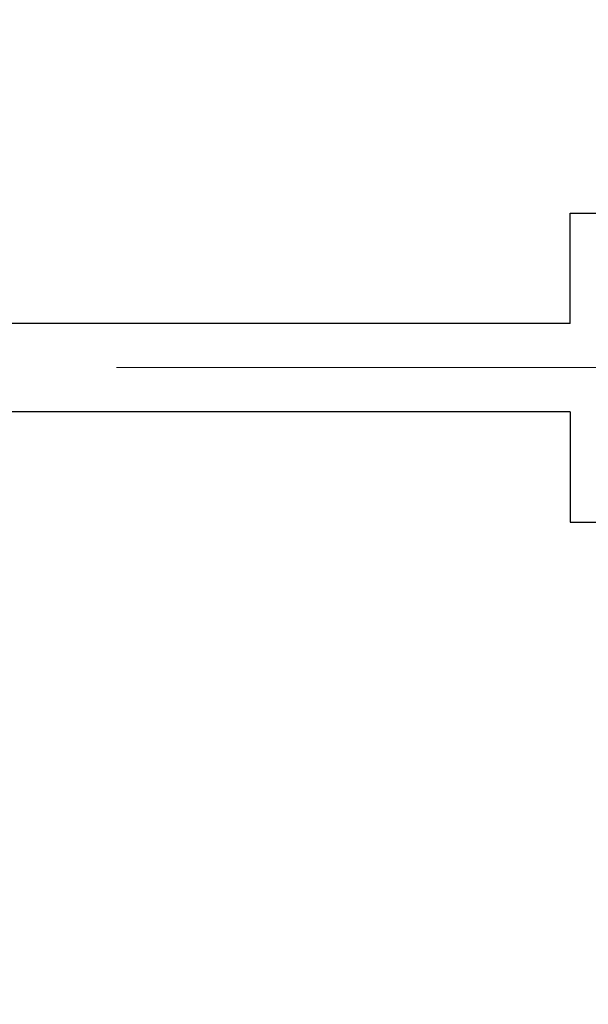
# Model space of a CAD drawing. Header units: millimetres. Extents: x 0 to 1071, y 0 to 742.
# Tile 49 of 130: x 168 to 181, y 511 to 534. Entities that reach past the tile are written whole.
import ezdxf

# ---------------------------------------------------------------- set-up
doc = ezdxf.new("R2010")
doc.units = ezdxf.units.MM
doc.header["$LTSCALE"] = 0.454724
doc.linetypes.add('CENTER', pattern=[50.8, 31.75, -6.35, 6.35, -6.35])
doc.layers.add('NoLayerName_001', color=7, linetype='Continuous')

msp = doc.modelspace()

# ---------------------------------------------------------------- linework, layer by layer
at = {"layer": 'NoLayerName_001', "color": 7, "linetype": 'Continuous', "lineweight": 25}
for p, q in [((180.487255, 526.839453), (180.487255, 529.339392)), ((180.487255, 529.339392), (213.887255, 529.339392)), ((180.487255, 526.839453), (162.187255, 526.839453)), ((180.487255, 524.839453), (162.187255, 524.839453)), ((180.487255, 524.839453), (180.487255, 522.339453)), ((180.487255, 522.339453), (213.887255, 522.339453))]:
    msp.add_line(p, q, dxfattribs=at)
at = {"layer": 'NoLayerName_001', "color": 2, "linetype": 'CENTER', "lineweight": 13}
msp.add_line((147.106819, 525.839453), (248.172564, 525.839453), dxfattribs=at)
at = {"layer": 'NoLayerName_001', "color": 7, "linetype": 'Continuous', "lineweight": 25}
for radius, start, end in [(39.5, 318.3301343, 270), (38, 319.6850908, 270.7162159)]:
    msp.add_arc((197.187255, 525.839453), radius, start, end, dxfattribs=at)

doc.saveas('drawing.dxf')
